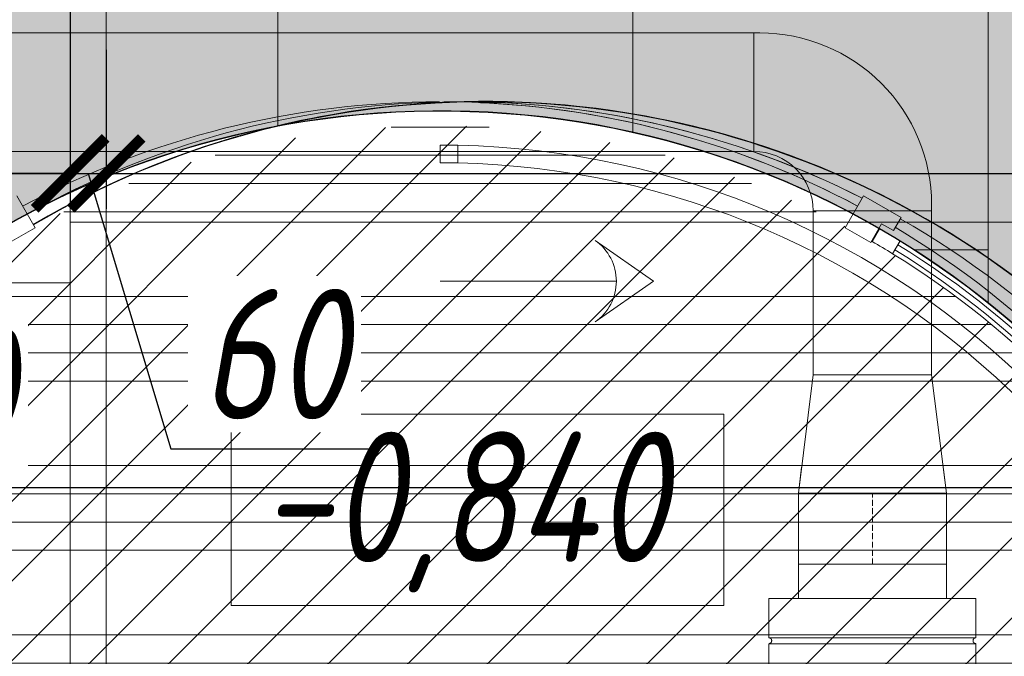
# Model space of a CAD drawing. Header units: millimetres. Extents: x -173851 to 481338, y -267897 to -21875.
# Tile 112 of 126: x -6579 to -4916, y -103976 to -102901. Entities that reach past the tile are written whole.
import ezdxf

# ---------------------------------------------------------------- set-up
doc = ezdxf.new("R2010")
doc.units = ezdxf.units.MM
doc.linetypes.add('ADSK_Осевая', pattern=[14, 10, -2, 0, -2])
doc.linetypes.add('ADSK_Скрыто', pattern=[6, 3, -3])
doc.layers.get('Defpoints').update_dxf_attribs({"color": 31})
doc.layers.add('_Скрыто_', color=7, linetype='ADSK_Скрыто', lineweight=5, plot=False)
for name, color, linetype, lineweight in [('dim_light', 12, 'Continuous', 9), ('dim_pot', 183, 'Continuous', 9), ('pot sh', 183, 'Continuous', 15), ('Воздуховоды', 7, 'Continuous', 18), ('Обобщенные модели', 7, 'Continuous', 5), ('Оборудование', 7, 'Continuous', 5), ('Осевая линия', 7, 'ADSK_Осевая', 18), ('Панели витража', 7, 'Continuous', 5), ('Перекрытия', 7, 'Continuous', 5), ('Сводный потолок_инженерия', 7, 'Continuous', 18), ('Соединительные детали воздуховодов', 7, 'Continuous', 18), ('Стены', 7, 'Continuous', 5)]:
    doc.layers.add(name, color=color, linetype=linetype, lineweight=lineweight)
doc.layers.add('light_pot', color=7, linetype='Continuous', lineweight=15, true_color=0xa8a800)
doc.layers.add('pol', color=7, linetype='Continuous', lineweight=15, true_color=0x55666d)
doc.styles.add('fl_iso paper', font='isocpeur.ttf', dxfattribs={"width": 0.8, "oblique": 10})
doc.dimstyles.new('In tre 1_75', dxfattribs={"dimtxt": 220, "dimasz": 120, "dimexe": 60, "dimexo": 10, "dimgap": 50, "dimtad": 1, "dimdec": 0, "dimrnd": 5, "dimzin": 0, "dimdsep": 46, "dimtxsty": 'fl_iso paper', "dimblk": 'ARCHTICK', "dimcen": 0, "dimdle": 60, "dimadec": 0, "dimazin": 0, "dimtfac": 1, "dimtdec": 0, "dimtofl": 0, "dimtmove": 1, "dimatfit": 1, "dimfxl": 1, "dimtfill": 1, "dimtolj": 1, "dimtzin": 0, "dimarcsym": 1})

# ---------------------------------------------------------------- blocks, each defined once
blk = doc.blocks.new('_ArchTick')
at = {"color": 0, "linetype": 'ByBlock', "lineweight": 9, "const_width": 0.15}
blk.add_lwpolyline([(-0.5, -0.5), (0.5, 0.5)], dxfattribs=at)
blk = doc.blocks.new('*D770')
at = {"layer": 'Defpoints', "color": 0, "linetype": 'ByBlock', "transparency": 16777216}
for p in [(-10944.1, -102624.7), (-6494.1, -102864.4), (-6494.1, -103160.5)]:
    blk.add_point(p, dxfattribs=at)
at = {"layer": 'dim_light', "color": 0, "linetype": 'ByBlock', "lineweight": -2, "transparency": 16777216}
for p, q in [((-10944.1, -102634.7), (-10944.1, -103220.5)), ((-6494.1, -102874.4), (-6494.1, -103220.5)), ((-11004.1, -103160.5), (-6434.1, -103160.5))]:
    blk.add_line(p, q, dxfattribs=at)
at = {"layer": 'dim_light', "color": 0, "linetype": 'ByBlock', "lineweight": -2, "transparency": 16777216, "xscale": 120, "yscale": 120, "zscale": 120, "rotation": 180}
blk.add_blockref('_ArchTick', (-10944.1, -103160.5), dxfattribs=at)
at = {"layer": 'dim_light', "color": 0, "linetype": 'ByBlock', "lineweight": -2, "transparency": 16777216, "xscale": 120, "yscale": 120, "zscale": 120}
blk.add_blockref('_ArchTick', (-6494.1, -103160.5), dxfattribs=at)
at = {"layer": 'dim_light', "color": 0, "linetype": 'ByBlock', "transparency": 16777216, "insert": (-8719.1, -103000.5), "char_height": 220, "attachment_point": 5, "style": 'fl_iso paper', "bg_fill": 3, "box_fill_scale": 1.1, "bg_fill_color": 256, "bg_fill_true_color": 13158600, "bg_fill_transparency": 0}
blk.add_mtext('\\A1;4450', dxfattribs=at)
blk = doc.blocks.new('*D771')
at = {"layer": 'Defpoints', "color": 0, "linetype": 'ByBlock', "transparency": 16777216}
for p in [(-6494.1, -102864.4), (-6433.1, -102942), (-6433.1, -103160.5)]:
    blk.add_point(p, dxfattribs=at)
at = {"layer": 'dim_light', "color": 0, "linetype": 'ByBlock', "lineweight": -2, "transparency": 16777216}
for p, q in [((-6494.1, -102874.4), (-6494.1, -103220.5)), ((-6433.1, -102952), (-6433.1, -103220.5)), ((-6494.1, -103160.5), (-6614.1, -103160.5)), ((-6494.1, -103160.5), (-6433.1, -103160.5)), ((-6463.6, -103160.5), (-6324.1, -103625.5)), ((-6433.1, -103160.5), (-6313.1, -103160.5)), ((-6324.1, -103625.5), (-5974.1, -103625.5))]:
    blk.add_line(p, q, dxfattribs=at)
at = {"layer": 'dim_light', "color": 0, "linetype": 'ByBlock', "lineweight": -2, "transparency": 16777216, "xscale": 120, "yscale": 120, "zscale": 120}
blk.add_blockref('_ArchTick', (-6494.1, -103160.5), dxfattribs=at)
at = {"layer": 'dim_light', "color": 0, "linetype": 'ByBlock', "lineweight": -2, "transparency": 16777216, "xscale": 120, "yscale": 120, "zscale": 120, "rotation": 180}
blk.add_blockref('_ArchTick', (-6433.1, -103160.5), dxfattribs=at)
at = {"layer": 'dim_light', "color": 0, "linetype": 'ByBlock', "transparency": 16777216, "insert": (-6149.1, -103465.5), "char_height": 220, "attachment_point": 5, "style": 'fl_iso paper', "bg_fill": 3, "box_fill_scale": 1.1, "bg_fill_color": 256, "bg_fill_true_color": 13158600, "bg_fill_transparency": 0}
blk.add_mtext('\\A1;60', dxfattribs=at)
blk = doc.blocks.new('*D772')
at = {"layer": 'Defpoints', "color": 0, "linetype": 'ByBlock', "transparency": 16777216}
for p in [(-2724.1, -102807.9), (-6433.1, -102942), (-2724.1, -103160.5)]:
    blk.add_point(p, dxfattribs=at)
at = {"layer": 'dim_light', "color": 0, "linetype": 'ByBlock', "lineweight": -2, "transparency": 16777216}
for p, q in [((-2724.1, -102817.9), (-2724.1, -103220.5)), ((-6433.1, -102952), (-6433.1, -103220.5)), ((-6493.1, -103160.5), (-2664.1, -103160.5))]:
    blk.add_line(p, q, dxfattribs=at)
at = {"layer": 'dim_light', "color": 0, "linetype": 'ByBlock', "lineweight": -2, "transparency": 16777216, "xscale": 120, "yscale": 120, "zscale": 120, "rotation": 180}
blk.add_blockref('_ArchTick', (-6433.1, -103160.5), dxfattribs=at)
at = {"layer": 'dim_light', "color": 0, "linetype": 'ByBlock', "lineweight": -2, "transparency": 16777216, "xscale": 120, "yscale": 120, "zscale": 120}
blk.add_blockref('_ArchTick', (-2724.1, -103160.5), dxfattribs=at)
at = {"layer": 'dim_light', "color": 0, "linetype": 'ByBlock', "transparency": 16777216, "insert": (-4578.6, -103000.5), "char_height": 220, "attachment_point": 5, "style": 'fl_iso paper', "bg_fill": 3, "box_fill_scale": 1.1, "bg_fill_color": 256, "bg_fill_true_color": 13158600, "bg_fill_transparency": 0}
blk.add_mtext('\\A1;3710', dxfattribs=at)
blk = doc.blocks.new('*D782')
at = {"layer": 'Defpoints', "color": 0, "linetype": 'ByBlock', "transparency": 16777216}
for p in [(-6994.1, -102489.6), (-6463.6, -102489.6), (-6321.1, -105839.6)]:
    blk.add_point(p, dxfattribs=at)
at = {"layer": 'dim_light', "color": 0, "linetype": 'ByBlock', "lineweight": -2, "transparency": 16777216}
for p, q in [((-6994.1, -105899.6), (-6994.1, -102429.6)), ((-6473.6, -102489.6), (-7054.1, -102489.6)), ((-6331.1, -105839.6), (-7054.1, -105839.6))]:
    blk.add_line(p, q, dxfattribs=at)
at = {"layer": 'dim_light', "color": 0, "linetype": 'ByBlock', "lineweight": -2, "transparency": 16777216, "xscale": 120, "yscale": 120, "zscale": 120}
for p, rotation in [((-6994.1, -102489.6), 90), ((-6994.1, -105839.6), 270)]:
    blk.add_blockref('_ArchTick', p, dxfattribs=dict(at, rotation=rotation))
at = {"layer": 'dim_light', "color": 0, "linetype": 'ByBlock', "transparency": 16777216, "insert": (-7154.1, -104164.6), "char_height": 220, "attachment_point": 5, "rotation": 90, "style": 'fl_iso paper', "bg_fill": 3, "box_fill_scale": 1.1, "bg_fill_color": 256, "bg_fill_true_color": 13158600, "bg_fill_transparency": 0}
blk.add_mtext('\\A1;3350', dxfattribs=at)
blk = doc.blocks.new('*D818')
at = {"layer": 'Defpoints', "color": 0, "linetype": 'ByBlock', "transparency": 16777216}
for p in [(-10944.1, -102812.1), (-2724.1, -102812.1), (-2724.1, -103690.8)]:
    blk.add_point(p, dxfattribs=at)
at = {"layer": 'dim_light', "color": 0, "linetype": 'ByBlock', "lineweight": -2, "transparency": 16777216}
for p, q in [((-10944.1, -102822.1), (-10944.1, -103750.8)), ((-2724.1, -102822.1), (-2724.1, -103750.8)), ((-11004.1, -103690.8), (-2664.1, -103690.8))]:
    blk.add_line(p, q, dxfattribs=at)
at = {"layer": 'dim_light', "color": 0, "linetype": 'ByBlock', "lineweight": -2, "transparency": 16777216, "xscale": 120, "yscale": 120, "zscale": 120, "rotation": 180}
blk.add_blockref('_ArchTick', (-10944.1, -103690.8), dxfattribs=at)
at = {"layer": 'dim_light', "color": 0, "linetype": 'ByBlock', "lineweight": -2, "transparency": 16777216, "xscale": 120, "yscale": 120, "zscale": 120}
blk.add_blockref('_ArchTick', (-2724.1, -103690.8), dxfattribs=at)
at = {"layer": 'dim_light', "color": 0, "linetype": 'ByBlock', "transparency": 16777216, "insert": (-6834.1, -103530.8), "char_height": 220, "attachment_point": 5, "style": 'fl_iso paper', "bg_fill": 3, "box_fill_scale": 1.1, "bg_fill_color": 256, "bg_fill_true_color": 13158600, "bg_fill_transparency": 0}
blk.add_mtext('\\A1;8220', dxfattribs=at)
blk = doc.blocks.new('ADSK_ПереходникВоздуховодов_КруглыйНаПрямоугольный - Стандарт-10524598-План вент_ 3 Корп_ 1 Эт_в осях 5_1_0-13_1_0')
at = {"layer": 'Соединительные детали воздуховодов', "color": 1, "true_color": 0xff0000}
for p, q in [((200, 125), (0, 100)), ((155.9, 119.5), (200, 125)), ((200, 118.9), (200, 115.9)), ((0, -100), (0, 100)), ((200, 104.3), (200, 96.3)), ((200, 79.7), (200, 68.8)), ((200, 46.9), (200, 35.8)), ((200, -35.8), (200, -47.6)), ((200, -68.8), (200, -79.7)), ((200, -96.3), (200, -104.3)), ((0, -100), (200, -125)), ((200, -115.9), (200, -118.9)), ((200, -125), (155.9, -119.5))]:
    blk.add_line(p, q, dxfattribs=at)
blk = doc.blocks.new('OP_Отвод прямоугольный - Стандарт-11050663-План вент_ 3 Корп_ 1 Эт_в осях 5_1_0-13_1_0')
at = {"layer": 'Соединительные детали воздуховодов', "color": 1, "true_color": 0xff0000}
for p, q in [((100, 200), (-100, 200)), ((100, 190), (100, 200)), ((-200, 100), (-200, -100)), ((-200, -100), (-190, -100))]:
    blk.add_line(p, q, dxfattribs=at)
for centre, radius, end in [((-200, 200), 100, 0), ((-190, 190), 290, 360)]:
    blk.add_arc(centre, radius, 270, end, dxfattribs=at)
blk = doc.blocks.new('Установка NED 3p1 - Установка NED 3p1-12478534-План вент_ 3 Корп_ 1 Эт_в осях 5_1_0-13_1_0')
at = {"layer": '_Скрыто_', "color": 1, "true_color": 0xff0000, "flags": 128}
for points in [[(1505.5, 174.8), (1505.5, 174.6), (1505.5, 174.4), (1505.6, 174.2), (1505.6, 174), (1505.6, 173.8), (1505.7, 173.6), (1505.8, 173.4), (1505.8, 173.2), (1505.9, 173.1), (1506, 172.9), (1506.1, 172.7), (1506.2, 172.5), (1506.3, 172.3), (1506.4, 172.2), (1506.5, 172), (1506.6, 171.9), (1506.7, 171.7), (1506.9, 171.6), (1507, 171.4), (1507.2, 171.3), (1507.3, 171.1), (1507.5, 171), (1507.6, 170.9), (1507.8, 170.8), (1508, 170.7), (1508.1, 170.6), (1508.3, 170.5), (1508.5, 170.4), (1508.7, 170.3), (1508.9, 170.3), (1509.1, 170.2)], [(1512, 170.2), (1512.2, 170.3), (1512.4, 170.4), (1512.6, 170.5), (1512.8, 170.5), (1512.9, 170.6), (1513.1, 170.7), (1513.3, 170.8), (1513.4, 171), (1513.6, 171.1), (1513.8, 171.2), (1513.9, 171.3), (1514, 171.5), (1514.2, 171.6), (1514.3, 171.8), (1514.4, 171.9), (1514.6, 172.1), (1514.7, 172.3), (1514.8, 172.4), (1514.9, 172.6), (1515, 172.8), (1515.1, 173), (1515.1, 173.1), (1515.2, 173.3), (1515.3, 173.5), (1515.3, 173.7), (1515.4, 173.9), (1515.4, 174.1), (1515.4, 174.3), (1515.5, 174.5), (1515.5, 174.7), (1515.5, 174.8)], [(1509, -170.2), (1508.8, -170.3), (1508.6, -170.4), (1508.4, -170.5), (1508.2, -170.5), (1508.1, -170.6), (1507.9, -170.7), (1507.7, -170.8), (1507.6, -171), (1507.4, -171.1), (1507.2, -171.2), (1507.1, -171.3), (1507, -171.5), (1506.8, -171.6), (1506.7, -171.8), (1506.6, -171.9), (1506.4, -172.1), (1506.3, -172.3), (1506.2, -172.4), (1506.1, -172.6), (1506, -172.8), (1505.9, -173), (1505.9, -173.1), (1505.8, -173.3), (1505.7, -173.5), (1505.7, -173.7), (1505.6, -173.9), (1505.6, -174.1), (1505.6, -174.3), (1505.5, -174.5), (1505.5, -174.7), (1505.5, -174.8)], [(1515.5, -174.8), (1515.5, -174.6), (1515.5, -174.4), (1515.4, -174.2), (1515.4, -174), (1515.4, -173.8), (1515.3, -173.6), (1515.2, -173.4), (1515.2, -173.2), (1515.1, -173.1), (1515, -172.9), (1514.9, -172.7), (1514.8, -172.5), (1514.7, -172.3), (1514.6, -172.2), (1514.5, -172), (1514.4, -171.9), (1514.3, -171.7), (1514.1, -171.6), (1514, -171.4), (1513.8, -171.3), (1513.7, -171.1), (1513.5, -171), (1513.4, -170.9), (1513.2, -170.8), (1513, -170.7), (1512.9, -170.6), (1512.7, -170.5), (1512.5, -170.4), (1512.3, -170.3), (1512.1, -170.3), (1511.9, -170.2)]]:
    blk.add_lwpolyline(points, dxfattribs=at)
at = {"layer": 'Оборудование', "color": 1, "true_color": 0xff0000}
for p, q in [((1505.5, 175), (1043.5, 175)), ((1505.5, 175), (1505.5, 0)), ((1582, 175), (1515.5, 175)), ((1515.5, 175), (1515.5, 0)), ((1582, 175), (1582, 0)), ((1639.5, 125), (1582, 125)), ((1639.5, 118.9), (1639.5, 115.9)), ((1639.5, 104.3), (1639.5, 96.3)), ((1639.5, 79.7), (1639.5, 68.8)), ((1639.5, 47.6), (1639.5, 35.8)), ((1505.5, 0), (1505.5, -175)), ((1515.5, 0), (1515.5, -175)), ((1582, 0), (1582, -175)), ((1639.5, -35.8), (1639.5, -46.9)), ((1639.5, -68.8), (1639.5, -79.7)), ((1639.5, -96.3), (1639.5, -104.3)), ((1639.5, -115.9), (1639.5, -118.9)), ((1582, -125), (1639.5, -125)), ((1043.5, -175), (1505.5, -175)), ((1515.5, -175), (1582, -175))]:
    blk.add_line(p, q, dxfattribs=at)
at = {"layer": 'Оборудование', "color": 1, "true_color": 0xff0000, "flags": 128}
for points in [[(1505.5, 175), (1505.5, 174.8), (1505.5, 174.6), (1505.5, 174.4), (1505.6, 174.2), (1505.6, 174), (1505.6, 173.8), (1505.7, 173.6), (1505.8, 173.4), (1505.8, 173.2), (1505.9, 173.1), (1506, 172.9), (1506.1, 172.7), (1506.2, 172.5), (1506.3, 172.3), (1506.4, 172.2), (1506.5, 172), (1506.6, 171.9), (1506.7, 171.7), (1506.9, 171.6), (1507, 171.4), (1507.2, 171.3), (1507.3, 171.1), (1507.5, 171), (1507.6, 170.9), (1507.8, 170.8), (1508, 170.7), (1508.1, 170.6), (1508.3, 170.5), (1508.5, 170.4), (1508.7, 170.3), (1508.9, 170.3), (1509.1, 170.2), (1509.3, 170.2), (1509.5, 170.1), (1509.7, 170.1), (1509.8, 170), (1510, 170), (1510.2, 170), (1510.4, 170), (1510.6, 170), (1510.8, 170), (1511, 170), (1511.2, 170.1), (1511.4, 170.1), (1511.6, 170.1), (1511.8, 170.2), (1512, 170.2), (1512.2, 170.3), (1512.4, 170.4), (1512.6, 170.5), (1512.8, 170.5), (1512.9, 170.6), (1513.1, 170.7), (1513.3, 170.8), (1513.4, 171), (1513.6, 171.1), (1513.8, 171.2), (1513.9, 171.3), (1514, 171.5), (1514.2, 171.6), (1514.3, 171.8), (1514.4, 171.9), (1514.6, 172.1), (1514.7, 172.3), (1514.8, 172.4), (1514.9, 172.6), (1515, 172.8), (1515.1, 173), (1515.1, 173.1), (1515.2, 173.3), (1515.3, 173.5), (1515.3, 173.7), (1515.4, 173.9), (1515.4, 174.1), (1515.4, 174.3), (1515.5, 174.5), (1515.5, 174.7), (1515.5, 174.9), (1515.5, 175)], [(1515.5, -175), (1515.5, -174.8), (1515.5, -174.6), (1515.5, -174.4), (1515.4, -174.2), (1515.4, -174), (1515.4, -173.8), (1515.3, -173.6), (1515.2, -173.4), (1515.2, -173.2), (1515.1, -173.1), (1515, -172.9), (1514.9, -172.7), (1514.8, -172.5), (1514.7, -172.3), (1514.6, -172.2), (1514.5, -172), (1514.4, -171.9), (1514.3, -171.7), (1514.1, -171.6), (1514, -171.4), (1513.8, -171.3), (1513.7, -171.1), (1513.5, -171), (1513.4, -170.9), (1513.2, -170.8), (1513, -170.7), (1512.9, -170.6), (1512.7, -170.5), (1512.5, -170.4), (1512.3, -170.3), (1512.1, -170.3), (1511.9, -170.2), (1511.7, -170.2), (1511.5, -170.1), (1511.3, -170.1), (1511.2, -170), (1511, -170), (1510.8, -170), (1510.6, -170), (1510.4, -170), (1510.2, -170), (1510, -170), (1509.8, -170.1), (1509.6, -170.1), (1509.4, -170.1), (1509.2, -170.2), (1509, -170.2), (1508.8, -170.3), (1508.6, -170.4), (1508.4, -170.5), (1508.2, -170.5), (1508.1, -170.6), (1507.9, -170.7), (1507.7, -170.8), (1507.6, -171), (1507.4, -171.1), (1507.2, -171.2), (1507.1, -171.3), (1507, -171.5), (1506.8, -171.6), (1506.7, -171.8), (1506.6, -171.9), (1506.4, -172.1), (1506.3, -172.3), (1506.2, -172.4), (1506.1, -172.6), (1506, -172.8), (1505.9, -173), (1505.9, -173.1), (1505.8, -173.3), (1505.7, -173.5), (1505.7, -173.7), (1505.6, -173.9), (1505.6, -174.1), (1505.6, -174.3), (1505.5, -174.5), (1505.5, -174.7), (1505.5, -174.9), (1505.5, -175)]]:
    blk.add_lwpolyline(points, dxfattribs=at)
blk = doc.blocks.new('A$C2f9d5261')
at = {"layer": 'Воздуховоды', "color": 1, "true_color": 0xff0000}
for p, q in [((5630, 2916.4), (2670, 2916.4)), ((5630, 2916.4), (5630, 2716.4)), ((5630, 2716.4), (2670, 2716.4)), ((5730, 2616.4), (5930, 2616.4)), ((5730, 2616.4), (5730, 2339.4)), ((5930, 2616.4), (5930, 2339.4)), ((5930, 2339.4), (5730, 2339.4)), ((5705, 2139.4), (5705, 2019.4)), ((5705, 2139.4), (5710.6, 2139.4)), ((5714.1, 2139.4), (5725.7, 2139.4)), ((5733.7, 2139.4), (5750.4, 2139.4)), ((5761.1, 2139.4), (5782.5, 2139.4)), ((5794.1, 2139.4), (5865.9, 2139.4)), ((5876.8, 2139.4), (5898.9, 2139.4)), ((5909.6, 2139.4), (5926.3, 2139.4)), ((5934.3, 2139.4), (5945.9, 2139.4)), ((5949.4, 2139.4), (5955, 2139.4)), ((5955, 2019.4), (5955, 2139.4)), ((5710.6, 2019.4), (5705, 2019.4)), ((5725.7, 2019.4), (5714.1, 2019.4)), ((5750.4, 2019.4), (5733.7, 2019.4)), ((5782.5, 2019.4), (5761.1, 2019.4)), ((5865.9, 2019.4), (5794.1, 2019.4)), ((5898.9, 2019.4), (5876.8, 2019.4)), ((5926.3, 2019.4), (5909.6, 2019.4)), ((5945.9, 2019.4), (5934.3, 2019.4)), ((5955, 2019.4), (5949.4, 2019.4))]:
    blk.add_line(p, q, dxfattribs=at)
at = {"layer": 'Осевая линия', "color": 1, "true_color": 0xff0000}
blk.add_line((5830, 2019.4), (5830, 2139.4), dxfattribs=at)
at = {"layer": '_Скрыто_', "color": 1, "true_color": 0xff0000, "rotation": 89.9999999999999}
blk.add_blockref('Установка NED 3p1 - Установка NED 3p1-12478534-План вент_ 3 Корп_ 1 Эт_в осях 5_1_0-13_1_0', (5830, 379.9), dxfattribs=at)
at = {"layer": 'Соединительные детали воздуховодов', "color": 1, "true_color": 0xff0000}
for name, p, rotation in [('OP_Отвод прямоугольный - Стандарт-11050663-План вент_ 3 Корп_ 1 Эт_в осях 5_1_0-13_1_0', (5830, 2816.4), 89.99999999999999), ('ADSK_ПереходникВоздуховодов_КруглыйНаПрямоугольный - Стандарт-10524598-План вент_ 3 Корп_ 1 Эт_в осях 5_1_0-13_1_0', (5830, 2339.4), 269.9999999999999)]:
    blk.add_blockref(name, p, dxfattribs=dict(at, rotation=rotation))
blk = doc.blocks.new('*D1228')
at = {"layer": 'Defpoints', "color": 0, "linetype": 'ByBlock', "transparency": 16777216}
for p in [(-6494.1, -98089.6), (-7167.3, -105838.8), (-6280.4, -105838.8)]:
    blk.add_point(p, dxfattribs=at)
at = {"layer": 'dim_pot', "color": 0, "linetype": 'ByBlock', "lineweight": -2, "transparency": 16777216}
for p, q in [((-7167.3, -98029.6), (-7167.3, -105898.8)), ((-6504.1, -98089.6), (-7227.3, -98089.6)), ((-6290.4, -105838.8), (-7227.3, -105838.8))]:
    blk.add_line(p, q, dxfattribs=at)
at = {"layer": 'dim_pot', "color": 0, "linetype": 'ByBlock', "lineweight": -2, "transparency": 16777216, "xscale": 120, "yscale": 120, "zscale": 120}
for p, rotation in [((-7167.3, -98089.6), 90), ((-7167.3, -105838.8), 270)]:
    blk.add_blockref('_ArchTick', p, dxfattribs=dict(at, rotation=rotation))
at = {"layer": 'dim_pot', "color": 0, "linetype": 'ByBlock', "transparency": 16777216, "insert": (-7327.3, -101964.2), "char_height": 220, "attachment_point": 5, "rotation": 90, "style": 'fl_iso paper', "bg_fill": 3, "box_fill_scale": 1.1, "bg_fill_color": 256, "bg_fill_true_color": 13158600, "bg_fill_transparency": 0}
blk.add_mtext('\\A1;7750', dxfattribs=at)
blk = doc.blocks.new('PAN_Door_Revolving - PAN_Door_Revolving-V15-50_AS_Plan_L01_Маркировочный - зависимый 4')
at = {"layer": 'Обобщенные модели'}
for p, q in [((-360, -1197), (-261.7, -1128.2)), ((-360, -1197), (-261.7, -1265.8)), ((0, -1197), (-297.5, -1197))]:
    blk.add_line(p, q, dxfattribs=at)
blk.add_arc((-213.5, -1197), 84, 125, 235, dxfattribs=at)
at = {"layer": 'Панели витража'}
for p, q in [((-764.1, -1243.5), (-776.6, -1265.1)), ((-767.9, -1250), (-764.1, -1243.5)), ((-776.6, -1265.1), (-770.4, -1254.3)), ((-773, -1258.6), (-767.8, -1250.1)), ((-727.4, -1262.4), (-745.6, -1294.1)), ((-684.1, -1287.4), (-727.4, -1262.4)), ((727.4, -1262.4), (684.1, -1287.4)), ((-742.2, -1285.6), (-729.7, -1264)), ((-765.5, -1282.6), (-778.3, -1304.6)), ((-745.6, -1294.1), (-765.5, -1282.6)), ((-715.1, -1341.1), (-684.1, -1287.4)), ((684.1, -1287.4), (715.1, -1341.1)), ((-778.3, -1304.6), (-715.1, -1341.1)), ((-30, -1426.7), (-30, -1396.7)), ((0, -1397), (-30, -1397)), ((-30, -1397), (-30, -1427)), ((0, -1427), (0, -1397)), ((-30, -1427), (0, -1427))]:
    blk.add_line(p, q, dxfattribs=at)
for radius, start, end in [(1477, 121.5571, 238.4429), (1467, 121.5571, 238.4429), (1484.5, 181.351, 238.456), (1459.5, 181.3741, 238.4295), (1397, 225, 268.7695), (1427, 225, 268.7954), (1459.5, 238.4295, 240), (1484.5, 238.456, 240)]:
    blk.add_arc((0, 0), radius, start, end, dxfattribs=at)
blk = doc.blocks.new('RST_AR_KMN_R22_SLB_FCD_rvt-1-50_AS_Plan_L01_Маркировочный - зависимый 4')
at = {"layer": 'Панели витража', "lineweight": 5, "rotation": 180}
blk.add_blockref('PAN_Door_Revolving - PAN_Door_Revolving-V15-50_AS_Plan_L01_Маркировочный - зависимый 4', (80683.7, 34178.4), dxfattribs=at)

msp = doc.modelspace()

# ---------------------------------------------------------------- hatches: boundary and pattern name
at = {"layer": 'pol', "true_color": 0xa6a6a6}
h = msp.add_hatch(color=253, dxfattribs=at)
h.dxf.hatch_style = 1
h.paths.add_polyline_path([(-28194.9, -86219.6), (-28194.9, -78989.6), (-24044.1, -78989.6), (-24044.1, -83819.6), (-24764.1, -83819.6), (-24764.1, -86789.6), (-25324.1, -86789.6), (-25324.1, -86219.6)])
edge = h.paths.add_edge_path(flags=17)
edge.add_line((-21196.4, -78088.3), (-21194.7, -81039.2))
edge.add_arc((-21794.7, -81039.6), 600, -89.9728, 0.0341, ccw=False)
edge.add_line((-21794.4, -81639.6), (-21795, -81639.6))
edge.add_arc((-21794.7, -82239.6), 600, 90.0272, 180.0302)
edge.add_line((-22394.7, -82239.9), (-22392.5, -86439.9))
edge.add_arc((-21792.5, -86439.6), 600, 180.0302, 270)
edge.add_line((-21792.5, -87039.6), (-21191.9, -87039.6))
edge.add_line((-21191.9, -87039.6), (-21191.9, -87639.6))
edge.add_line((-21191.9, -87639.6), (-22392.2, -87639.6))
edge.add_arc((-22392.2, -87039.6), 600, 180.0272, 270, ccw=False)
edge.add_line((-22992.2, -87039.9), (-22995, -81040.2))
edge.add_arc((-22395, -81039.9), 600, 90.0272, 180.0272, ccw=False)
edge.add_line((-22395.3, -80439.9), (-22394.9, -80439.9))
edge.add_arc((-22395.2, -79839.9), 600, 270.0272, 360.041)
edge.add_line((-21795.2, -79839.4), (-21796.4, -78088.7))
edge.add_line((-21796.4, -78088.7), (-21196.4, -78088.3))
edge = h.paths.add_edge_path()
edge.add_line((-22867.5, -76990.4), (-23694.1, -76990.4))
edge.add_line((-23694.1, -76990.4), (-23694.1, -77594.6))
edge.add_line((-23694.1, -77594.6), (-24044.1, -77597.1))
edge.add_line((-24044.1, -77597.1), (-24044.1, -77189.6))
edge.add_line((-24044.1, -77189.6), (-25494.1, -77189.6))
edge.add_line((-25494.1, -77189.6), (-25494.1, -76590.4))
edge.add_line((-25494.1, -76590.4), (-28193.3, -76590.4))
edge.add_line((-28193.3, -76590.4), (-28193.3, -78489.6))
edge.add_line((-28193.3, -78489.6), (-26544.1, -78489.6))
edge.add_line((-26544.1, -78489.6), (-26544.1, -78789.6))
edge.add_line((-26544.1, -78789.6), (-23694.1, -78789.6))
edge.add_line((-23694.1, -78789.6), (-23694.1, -88739.6))
edge.add_line((-23694.1, -88739.6), (-21194.1, -88739.6))
edge.add_line((-21194.1, -88739.6), (-21194.1, -82839.6))
edge.add_line((-21194.1, -82839.6), (-19994.1, -82839.6))
edge.add_line((-19994.1, -82839.6), (-19994.1, -82339.3))
edge.add_line((-19994.1, -82339.3), (-19124.1, -82339.3))
edge.add_line((-19124.1, -82339.3), (-19124.5, -76989.6))
edge.add_line((-19124.5, -76989.6), (-19950.5, -76989.6))
edge.add_arc((-21409.1, -76639.6), 1500, 193.5248, 346.5066, ccw=False)
h.paths.add_polyline_path([(-20994.1, -85539.6), (-13744.1, -85539.6), (-13744.1, -87839.6), (-13844.1, -87839.6), (-15094.1, -87839.6), (-20994.1, -87839.6)])
h.paths.add_polyline_path([(-16689.1, -94339.6), (-13849.1, -94339.6), (-13849.1, -92289.6), (-16689.1, -92289.6)], flags=17)
edge = h.paths.add_edge_path(flags=17)
edge.add_line((-11143.6, -92489.6), (-11144.1, -92489.6))
edge.add_arc((-11144.1, -91889.6), 600, 180.0308, 270, ccw=False)
edge.add_line((-11744.1, -91889.9), (-11747, -86488.8))
edge.add_arc((-12347, -86489.2), 600, 0.0308, 90.0272)
edge.add_line((-12347.2, -85889.2), (-13544.4, -85889.7))
edge.add_line((-13544.4, -85889.7), (-13544.1, -86489.8))
edge.add_line((-13544.1, -86489.8), (-12947.1, -86489.6))
edge.add_arc((-12946.8, -87089.6), 600, 0.0282, 90.0272, ccw=False)
edge.add_line((-12346.8, -87089.3), (-12343.9, -93089.9))
edge.add_arc((-11743.9, -93089.6), 600, 180.0282, 270)
edge.add_line((-11743.9, -93689.6), (-11143.6, -93689.6))
edge.add_line((-11143.6, -93689.6), (-11143.6, -92489.6))
h.paths.add_polyline_path([(-9564.1, -93089.6), (-9564.1, -96089.6), (-11144.1, -96089.6), (-11144.1, -96739.6), (-12744.1, -96739.6), (-12744.1, -95339.6), (-13094.1, -95339.6), (-13094.1, -93889.6), (-13544.1, -93889.6), (-13544.1, -92089.6), (-16694.1, -92089.6), (-16694.1, -90539.6), (-13194.1, -90539.6), (-13194.1, -89459.6), (-13544.1, -89459.6), (-13544.1, -84414.6), (-13144.1, -84414.6), (-13144.1, -82839.6), (-13244.1, -82839.6), (-13244.1, -81089.6), (-13544.1, -81089.6), (-13544.1, -80639.6), (-11544.1, -80639.6), (-11544.1, -82739.6), (-11443.8, -82739.6), (-11443.8, -84414.6), (-11144.1, -84414.6), (-11144.1, -87509.6), (-11514.1, -87509.6), (-11514.1, -90539.6), (-11144.1, -90539.6), (-11144.1, -93089.6)])
edge = h.paths.add_edge_path()
edge.add_line((-11146.6, -93089.6), (-10789.1, -93089.6))
edge.add_line((-10789.1, -93089.6), (-10789.1, -92609.6))
edge.add_line((-10789.1, -92609.6), (-7945.5, -92609.6))
edge.add_line((-7945.5, -92609.6), (-7345.5, -92609.6))
edge.add_line((-7345.5, -92609.6), (-7343, -100889.8))
edge.add_arc((-7943, -100889.5), 600, 270.0253, 359.976, ccw=False)
edge.add_arc((-7942.4, -102089.5), 600, 90.0272, 180.0285)
edge.add_line((-8542.4, -102089.8), (-8540.8, -104839.6))
edge.add_line((-8540.8, -104839.6), (-9140.8, -104839.6))
edge.add_line((-9140.8, -104839.6), (-9142.7, -100889.8))
edge.add_arc((-8542.7, -100889.5), 600, 90.0272, 180.0283, ccw=False)
edge.add_line((-8543, -100289.5), (-8543, -100289.5))
edge.add_arc((-8543.3, -99689.5), 600, 270.0272, 360.0237)
edge.add_line((-7943.3, -99689.3), (-7945.2, -94289.3))
edge.add_arc((-8545.2, -94289.6), 600, 0.0237, 90)
edge.add_line((-8545.2, -93689.6), (-11146.6, -93689.6))
edge.add_line((-11146.6, -93689.6), (-11146.6, -93089.6))
edge = h.paths.add_edge_path(flags=17)
edge.add_line((-10944.2, -102689.6), (-10342.1, -102689.6))
edge.add_arc((-10342.1, -102089.6), 600, 270, 360.0274)
edge.add_line((-9742.1, -102089.3), (-9743.2, -99689.8))
edge.add_arc((-9143.2, -99689.6), 600, 90.0272, 180.0274, ccw=False)
edge.add_arc((-9143.5, -98489.6), 600, 270, 358.255)
edge.add_line((-8543.8, -98507.8), (-8544.6, -96689.3))
edge.add_arc((-9144.6, -96689.6), 600, 0.0271, 90)
edge.add_line((-9144.6, -96089.6), (-9944.1, -96089.6))
edge.add_line((-9944.1, -96089.6), (-9944.1, -97289.6))
edge.add_line((-9944.1, -97289.6), (-10944.1, -97289.6))
edge.add_line((-10944.1, -97289.6), (-10944.2, -102689.6))
edge = h.paths.add_edge_path()
edge.add_line((-10144.1, -96089.6), (-10144.1, -97289.6))
edge.add_line((-10144.1, -97289.6), (-10944.1, -97289.6))
edge.add_line((-10944.1, -97289.6), (-10944.1, -105838.8))
edge.add_line((-10944.1, -105838.8), (-9144.1, -105838.8))
edge.add_line((-9144.1, -105838.8), (-9144.1, -104839.6))
edge.add_line((-9144.1, -104839.6), (-8144.1, -104839.6))
edge.add_line((-8144.1, -104839.6), (-8144.1, -105839.6))
edge.add_line((-8144.1, -105839.6), (-6645.8, -105838.8))
edge.add_line((-6645.8, -105838.8), (-6635, -105820.1))
edge.add_line((-6635, -105820.1), (-6615.1, -105831.6))
edge.add_line((-6615.1, -105831.6), (-6611.5, -105825.2))
edge.add_arc((-5869.2, -104539.6), 1484.5, -59.0308, 240, ccw=False)
edge.add_line((-5105.3, -105812.5), (-5094.2, -105839.7))
edge.add_line((-5094.2, -105839.7), (-3444.1, -105839.6))
edge.add_line((-3444.1, -105839.6), (-3444.1, -104839.6))
edge.add_line((-3444.1, -104839.6), (-2644.1, -104839.6))
edge.add_line((-2644.1, -104839.6), (-2644.1, -100989.6))
edge.add_line((-2644.1, -100989.6), (-3444.2, -100989.6))
edge.add_line((-3444.2, -100989.6), (-3444.2, -99989.6))
edge.add_line((-3444.2, -99989.6), (-2644.1, -99989.6))
edge.add_line((-2644.1, -99989.6), (-2644.1, -97789.6))
edge.add_line((-2644.1, -97789.6), (-5594.1, -97789.6))
edge.add_line((-5594.1, -97789.6), (-5594.1, -98089.6))
edge.add_line((-5594.1, -98089.6), (-6494.1, -98089.6))
edge.add_line((-6494.1, -98089.6), (-6494.1, -97089.6))
edge.add_line((-6494.1, -97089.6), (-5794.1, -97089.6))
edge.add_line((-5794.1, -97089.6), (-5794.1, -92589.6))
edge.add_line((-5794.1, -92589.6), (-10794.2, -92589.6))
edge.add_line((-10794.2, -92589.6), (-10794.2, -93089.6))
edge.add_line((-10794.2, -93089.6), (-9564.1, -93089.6))
edge.add_line((-9564.1, -93089.6), (-9564.1, -96089.6))
edge.add_line((-9564.1, -96089.6), (-10144.1, -96089.6))
edge.add_line((-10144.1, -96089.6), (-10144.1, -96089.6))
at = {"layer": 'pol'}
h = msp.add_hatch(dxfattribs=at)
h.set_pattern_fill('ANSI34', color=256, scale=15, angle=315)
h.set_pattern_definition([(0, (47927.98, -81365.6), (6e-14, 285.75), []), (0, (47975.6, -81413.22), (6e-14, 285.75), []), (0, (48023.23, -81460.84), (6e-14, 285.75), []), (0, (48070.85, -81508.47), (6e-14, 285.75), [])])
edge = h.paths.add_edge_path()
edge.add_arc((-5869.2, -104539.6), 1459.5, 0, 360)
at = {"layer": 'pot sh', "true_color": 0x817863}
h = msp.add_hatch(dxfattribs=at)
h.set_pattern_fill('ANSI31', color=8, scale=350, angle=315)
h.paths.add_polyline_path([(-11144.1, -96089.6), (-11144.1, -92589.6), (-5794.1, -92589.6), (-5794.1, -97089.6), (-6494.1, -97089.6), (-6494, -105839.6), (-6645.8, -105838.8), (-8144.1, -105839.6), (-8144.1, -104839.6), (-9144.1, -104839.6), (-9144.1, -105838.8), (-10944.1, -105838.8), (-10944.1, -97289.6), (-10144.1, -97289.6), (-10144.1, -96089.6)])
h = msp.add_hatch(dxfattribs=at)
h.set_pattern_fill('ANSI31', color=8, scale=350, angle=315)
h.set_pattern_definition([(0, (-4124.1, -99909.6), (3e-13, 1111.25), [])])
h.paths.add_polyline_path([(-6494.1, -105839.6), (-6494.1, -98089.6), (-5594.1, -98089.6), (-2644.1, -98089.6), (-2644.1, -99989.6), (-3444.1, -99989.6), (-3444.1, -100989.6), (-2644.1, -100989.6), (-2644.1, -104839.6), (-3444.1, -104839.6), (-3444.1, -105839.6), (-5094.2, -105839.7)])
at = {"layer": 'pot sh', "linetype": 'ByBlock', "lineweight": 0, "true_color": 0x878581}
h = msp.add_hatch(dxfattribs=at)
h.set_pattern_fill('ANSI31', color=252, scale=30)
edge = h.paths.add_edge_path()
edge.add_arc((-5869.2, -104539.6), 1459.5, 0, 360)

# ---------------------------------------------------------------- linework, layer by layer
at = {"layer": 'light_pot', "flags": 128}
msp.add_lwpolyline([(-6494.1, -105839.6), (-6494.1, -98089.6), (-6433.1, -98089.6), (-6433.1, -105839.6)], close=True, dxfattribs=at)
at = {"layer": 'pol', "color": 0}
msp.add_lwpolyline([(-5390.3, -103889.9), (-6222.2, -103889.9), (-6222.2, -103566.8), (-5390.3, -103566.8)], close=True, dxfattribs=at)

# ---------------------------------------------------------------- texts
at = {"layer": 'pol', "color": 0, "lineweight": 18, "insert": (-6171, -103732.4), "char_height": 168.75, "attachment_point": 4, "style": 'fl_iso paper'}
msp.add_mtext_dynamic_manual_height_columns('{\\H1.3037x;-0,840}   ', width=11999.722, gutter_width=12.5, heights=[0], dxfattribs=at)

# ---------------------------------------------------------------- next in the draw order: dimensions: what is measured, and where the dimension line sits
at = {"layer": 'dim_light', "linetype": 'ByBlock'}
dim = msp.add_linear_dim(base=(-6494.1, -103160.5), p1=(-10944.1, -102624.7), p2=(-6494.1, -102864.4), dimstyle='In tre 1_75', dxfattribs=at)
dim.commit()
dim.dimension.update_dxf_attribs({"geometry": '*D770', "text_midpoint": (-8719.1, -103000.5)})

# ---------------------------------------------------------------- next in the draw order: dimensions: what is measured, and where the dimension line sits
dim = msp.add_linear_dim(base=(-6433.1, -103160.5), p1=(-6494.1, -102864.4), p2=(-6433.1, -102942), dimstyle='In tre 1_75', dxfattribs=at)
dim.commit()
dim.dimension.update_dxf_attribs({"geometry": '*D771', "text_midpoint": (-6274.1, -103465.5)})

# ---------------------------------------------------------------- next in the draw order: dimensions: what is measured, and where the dimension line sits
dim = msp.add_linear_dim(base=(-2724.1, -103160.5), p1=(-6433.1, -102942), p2=(-2724.1, -102807.9), dimstyle='In tre 1_75', dxfattribs=at)
dim.commit()
dim.dimension.update_dxf_attribs({"geometry": '*D772', "text_midpoint": (-4578.6, -103000.5)})

# ---------------------------------------------------------------- next in the draw order: dimensions: what is measured, and where the dimension line sits
dim = msp.add_linear_dim(base=(-6994.1, -102489.6), p1=(-6321.1, -105839.6), p2=(-6463.6, -102489.6), angle=90, dimstyle='In tre 1_75', dxfattribs=at)
dim.commit()
dim.dimension.update_dxf_attribs({"geometry": '*D782', "text_midpoint": (-7154.1, -104164.6)})

# ---------------------------------------------------------------- next in the draw order: dimensions: what is measured, and where the dimension line sits
dim = msp.add_linear_dim(base=(-2724.1, -103690.8), p1=(-10944.1, -102812.1), p2=(-2724.1, -102812.1), dimstyle='In tre 1_75', dxfattribs=at)
dim.commit()
dim.dimension.update_dxf_attribs({"geometry": '*D818', "text_midpoint": (-6834.1, -103530.8)})

# ---------------------------------------------------------------- next in the draw order: hatches: boundary and pattern name
at = {"layer": 'pol'}
h = msp.add_hatch(dxfattribs=at)
h.set_pattern_fill('AR-B816', color=256, scale=2.9528, angle=90)
h.set_pattern_definition([(90, (-10944.1, -97290), (-600.01, 4e-14), []), (180, (-10944.1, -97290), (-600.01, -600.01), [600.01, -600.01])])
edge = h.paths.add_edge_path()
edge.add_line((-10144.1, -96089.6), (-10144.1, -97289.6))
edge.add_line((-10144.1, -97289.6), (-10944.1, -97289.6))
edge.add_line((-10944.1, -97289.6), (-10944.1, -105838.8))
edge.add_line((-10944.1, -105838.8), (-9144.1, -105838.8))
edge.add_line((-9144.1, -105838.8), (-9144.1, -104839.6))
edge.add_line((-9144.1, -104839.6), (-8144.1, -104839.6))
edge.add_line((-8144.1, -104839.6), (-8144.1, -105839.6))
edge.add_line((-8144.1, -105839.6), (-6645.8, -105838.8))
edge.add_line((-6645.8, -105838.8), (-6635, -105820.1))
edge.add_line((-6635, -105820.1), (-6615.1, -105831.6))
edge.add_line((-6615.1, -105831.6), (-6611.5, -105825.2))
edge.add_arc((-5869.2, -104539.6), 1484.5, -59.0308, 240, ccw=False)
edge.add_line((-5105.3, -105812.5), (-5094.2, -105839.7))
edge.add_line((-5094.2, -105839.7), (-3444.1, -105839.6))
edge.add_line((-3444.1, -105839.6), (-3444.1, -104839.6))
edge.add_line((-3444.1, -104839.6), (-2644.1, -104839.6))
edge.add_line((-2644.1, -104839.6), (-2644.1, -100989.6))
edge.add_line((-2644.1, -100989.6), (-3444.2, -100989.6))
edge.add_line((-3444.2, -100989.6), (-3444.2, -99989.6))
edge.add_line((-3444.2, -99989.6), (-2644.1, -99989.6))
edge.add_line((-2644.1, -99989.6), (-2644.1, -97789.6))
edge.add_line((-2644.1, -97789.6), (-5594.1, -97789.6))
edge.add_line((-5594.1, -97789.6), (-5594.1, -98089.6))
edge.add_line((-5594.1, -98089.6), (-6494.1, -98089.6))
edge.add_line((-6494.1, -98089.6), (-6494.1, -97089.6))
edge.add_line((-6494.1, -97089.6), (-5794.1, -97089.6))
edge.add_line((-5794.1, -97089.6), (-5794.1, -92589.6))
edge.add_line((-5794.1, -92589.6), (-10794.2, -92589.6))
edge.add_line((-10794.2, -92589.6), (-10794.2, -93089.6))
edge.add_line((-10794.2, -93089.6), (-9564.1, -93089.6))
edge.add_line((-9564.1, -93089.6), (-9564.1, -96089.6))
edge.add_line((-9564.1, -96089.6), (-10144.1, -96089.6))
edge.add_line((-10144.1, -96089.6), (-10144.1, -96089.6))

# ---------------------------------------------------------------- next in the draw order: linework, layer by layer
at = {"layer": 'Defpoints', "linetype": 'ByBlock'}
for points in [[(-6494.1, -97089.6), (-6494.1, -98089.6), (-5594.1, -98089.6), (-5594.1, -97789.6), (-2644.1, -97789.6), (-2644.1, -99989.6), (-3444.1, -99989.6), (-3444.1, -100989.6), (-2644.1, -100989.6), (-2644.1, -104839.6), (-3444.1, -104839.6), (-3444.1, -105839.6), (-5094.2, -105839.7), (-5105.3, -105812.5, 3.6699), (-6611.4, -105825.2), (-6615.1, -105831.6), (-6635, -105820.1), (-6645.8, -105838.8), (-8144.1, -105839.6)], [(-8144.1, -105839.6), (-6645.8, -105838.8), (-6635, -105820.1), (-6615.1, -105831.6), (-6611.5, -105825.2, -3.6699), (-5105.3, -105812.5), (-5094.2, -105839.7), (-3444.1, -105839.6), (-3444.1, -104839.6), (-2644.1, -104839.6), (-2644.1, -100989.6), (-3444.2, -100989.6), (-3444.2, -99989.6), (-2644.1, -99989.6), (-2644.1, -97789.6), (-5594.1, -97789.6), (-5594.1, -98089.6), (-6494.1, -98089.6), (-6494.1, -97089.6)]]:
    msp.add_lwpolyline(points, format="xyb", dxfattribs=at)
at = {"layer": 'pot sh', "color": 8, "linetype": 'ByBlock', "lineweight": 0}
msp.add_lwpolyline([(-6494.1, -98089.6), (-6494.1, -105839.6)], dxfattribs=at)
at = {"layer": 'Перекрытия'}
for centre, start, end in [((-5869.2, -104539.6), 90.0454, 118.0403), ((-5836.2, -104539.6), 91.3363, 119.1331), ((-5836.2, -104539.6), 63.0552, 90.9957), ((-5869.2, -104539.6), 61.9597, 89.7037), ((-5836.2, -104539.6), 63.0552, 88.6595), ((-5869.2, -104539.6), 61.9597, 87.3985), ((-5869.2, -104539.6), 1.3387, 59.1706), ((-5869.2, -104539.6), 1.3387, 59.1706), ((-5836.2, -104539.6), 299.9264, 60.2626), ((-5836.2, -104539.6), 299.9264, 60.2626)]:
    msp.add_arc(centre, 1500, start, end, dxfattribs=at)
at = {"layer": 'Стены'}
for radius, start, end in [(1500.8, 0, 120.5245), (1500.8, 51.4437, 120.5245), (1500, 0, 120.5248), (1500, 0, 120.5248)]:
    msp.add_arc((-5794.1, -104539.6), radius, start, end, dxfattribs=at)

# ---------------------------------------------------------------- next in the draw order: block references
at = {"lineweight": 5}
msp.add_blockref('RST_AR_KMN_R22_SLB_FCD_rvt-1-50_AS_Plan_L01_Маркировочный - зависимый 4', (-86552.8, -138718), dxfattribs=at)
at = {"layer": 'Сводный потолок_инженерия', "linetype": 'ByBlock'}
msp.add_blockref('A$C2f9d5261', (-10969.2, -105839.9), dxfattribs=at)

# ---------------------------------------------------------------- next in the draw order: dimensions: what is measured, and where the dimension line sits
at = {"layer": 'dim_pot', "linetype": 'ByBlock'}
dim = msp.add_linear_dim(base=(-7167.3, -105838.8), p1=(-6494.1, -98089.6), p2=(-6280.4, -105838.8), angle=90, dimstyle='In tre 1_75', dxfattribs=at)
dim.commit()
dim.dimension.update_dxf_attribs({"geometry": '*D1228', "text_midpoint": (-7327.3, -101964.2)})

doc.saveas('drawing.dxf')
